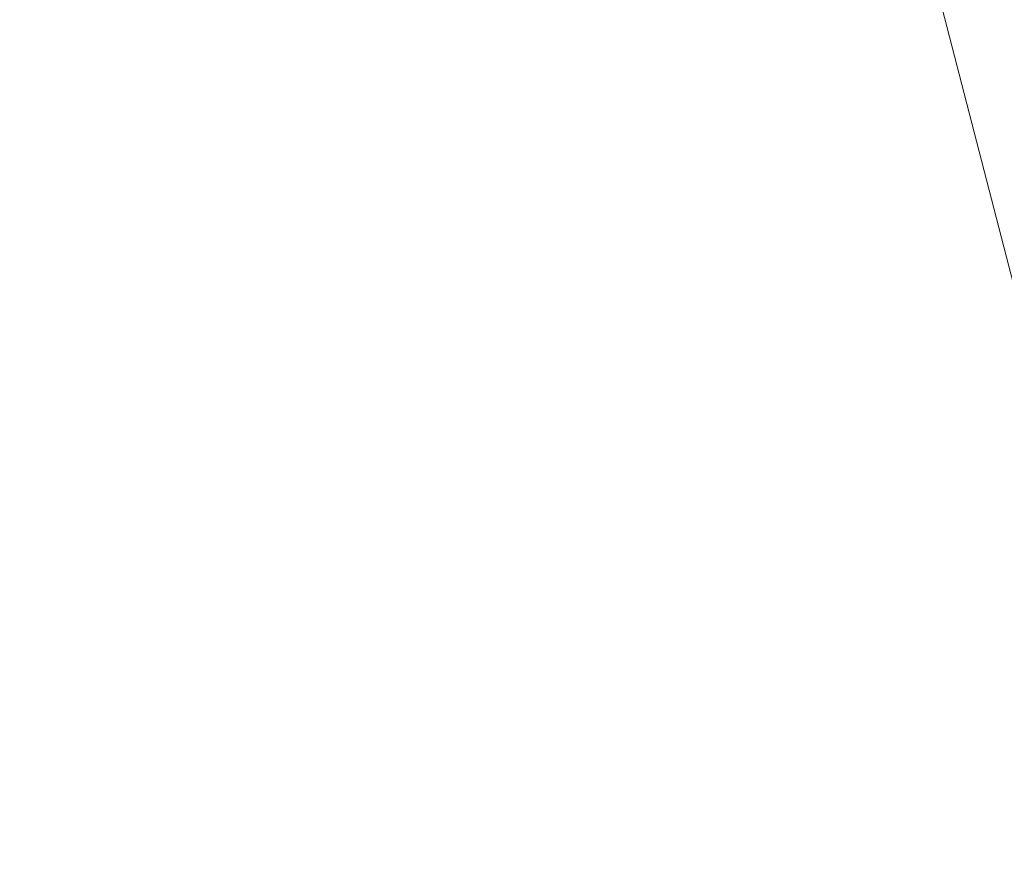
# Model space of a CAD drawing. Header units: millimetres. Extents: x -6861 to -4773, y 84 to 6892.
# Tile 13 of 108: x -6111.5035 to -6111.4765, y 6528.6806 to 6528.7034. Entities that reach past the tile are written whole.
import ezdxf

# ---------------------------------------------------------------- set-up
doc = ezdxf.new("R2010")
doc.units = ezdxf.units.MM
doc.layers.add('E-LITE-EQPM', color=7, linetype='Continuous', lineweight=20)

# ---------------------------------------------------------------- blocks, each defined once
blk = doc.blocks.new('01 PODIUM EMPOTRADO CON MARCO 1_glb - PODIUM EMPOTRADO CON MARCO 3_dwg_NS-2254 ÍßÁ_1_5Ð_$$_É_îAÔO-665804-Planta_PDF')
at = {"lineweight": 9}
blk.add_line((-4.330127, -2.5), (-2.00439, -6.528295), dxfattribs=at)
blk = doc.blocks.new('01 PODIUM EMPOTRADO CON MARCO 1_glb - 01 PODIUM EMPOTRADO CON MARCO 1-665813-Planta_PDF')
at = {"rotation": 344.4887155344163}
blk.add_blockref('01 PODIUM EMPOTRADO CON MARCO 1_glb - PODIUM EMPOTRADO CON MARCO 3_dwg_NS-2254 ÍßÁ_1_5Ð_$$_É_îAÔO-665804-Planta_PDF', (-3232.686478, 6533.750195), dxfattribs=at)
blk = doc.blocks.new('01 PODIUM EMPOTRADO CON MARCO 1_glb - 01 PODIUM EMPOTRADO CON MARCO 1-V3-Planta_PDF')
at = {"rotation": 344.4887155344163}
blk.add_blockref('01 PODIUM EMPOTRADO CON MARCO 1_glb - PODIUM EMPOTRADO CON MARCO 3_dwg_NS-2254 ÍßÁ_1_5Ð_$$_É_îAÔO-665804-Planta_PDF', (-3232.686478, 6533.750195), dxfattribs=at)

msp = doc.modelspace()

# ---------------------------------------------------------------- block references
at = {"layer": 'E-LITE-EQPM'}
for name in ['01 PODIUM EMPOTRADO CON MARCO 1_glb - 01 PODIUM EMPOTRADO CON MARCO 1-665813-Planta_PDF', '01 PODIUM EMPOTRADO CON MARCO 1_glb - 01 PODIUM EMPOTRADO CON MARCO 1-V3-Planta_PDF']:
    msp.add_blockref(name, (-2874.931544, 0), dxfattribs=at)

doc.saveas('drawing.dxf')
